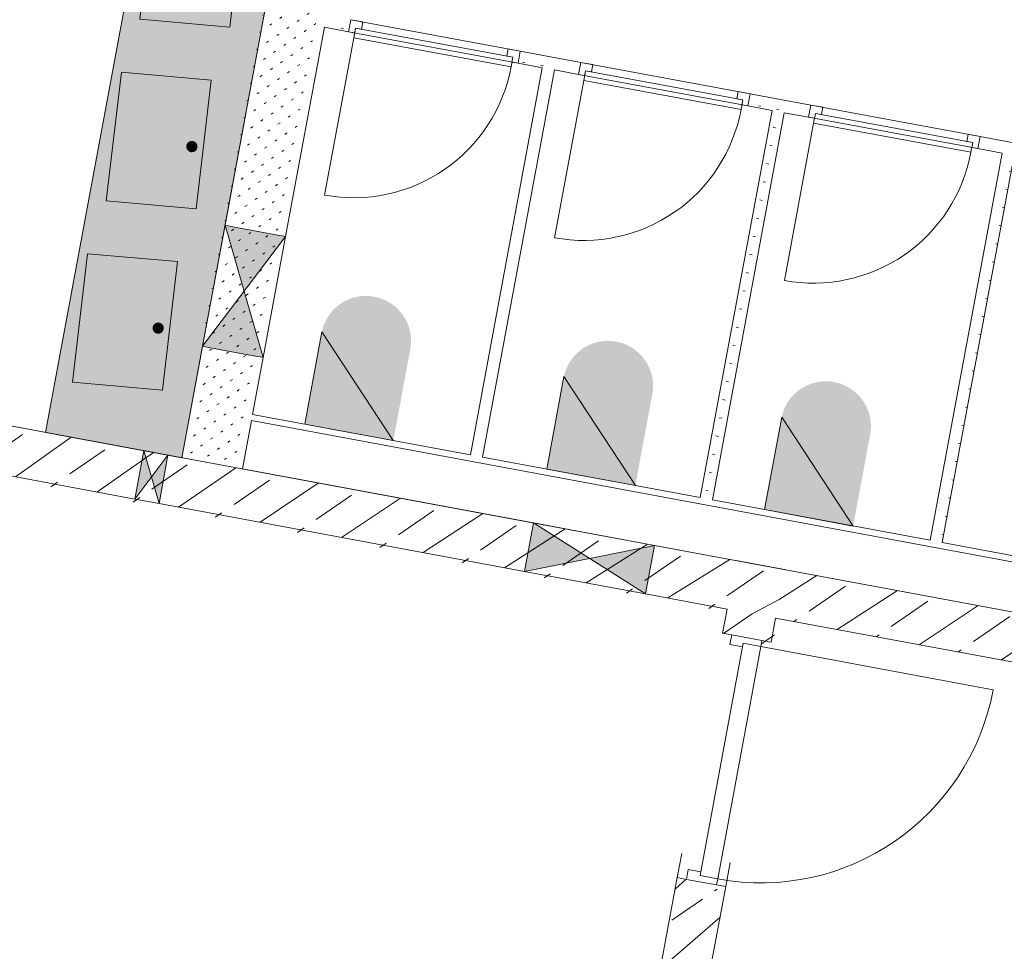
# Model space of a CAD drawing. Header units: metres. Extents: x 32353251 to 32353583, y 5707748 to 5708004.
# Tile 91 of 164: x 32353369 to 32353373, y 5707919 to 5707923. Entities that reach past the tile are written whole.
import ezdxf

# ---------------------------------------------------------------- set-up
doc = ezdxf.new("R2010")
doc.units = ezdxf.units.M
doc.header["$LTSCALE"] = 0.75
doc.linetypes.add('10417023$0$#9_Achse', pattern=[1.6, 0.00254, -1.59746])
doc.layers.get('0').update_dxf_attribs({"linetype": 'CONTINUOUS'})
for name, color, linetype, lineweight in [('10417023$0$#9_002_GES I Übersicht Erdgeschoss_1_303_Sanitäre.A', 7, 'CONTINUOUS', 25), ('10417023$0$#9_002_GES I Übersicht Erdgeschoss_1_Neubau_102_Wand Innen.A', 7, 'CONTINUOUS', 25), ('10417023$0$#9_002_GES I Übersicht Erdgeschoss_1_Neubau_104_Decken.A', 7, 'CONTINUOUS', 25), ('10417023$0$#9_002_GES I Übersicht Erdgeschoss_1_Neubau_202_Innenwandbekleidun', 7, 'CONTINUOUS', 25), ('10417023$0$#9_002_GES I Übersicht Erdgeschoss_1_Neubau_303_Sanitäre.A', 7, 'CONTINUOUS', 25), ('10417023$0$Keine', 7, 'CONTINUOUS', 13)]:
    doc.layers.add(name, color=color, linetype=linetype, lineweight=lineweight)
pattern_1 = [(45, (0, 0), (-0.03535533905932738, 0.03535533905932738), [0.01, -0.03999999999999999])]
pattern_2 = [(0, (0, 0), (0, 0.075), [0.009999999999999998, -0.06500000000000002])]
pattern_3 = [(44.99999999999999, (0, 0), (-0.1697056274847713, 0.1697056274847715), []), (44.99999999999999, (-0.08485281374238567, 0.08485281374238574), (-0.1697056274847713, 0.1697056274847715), [0.18, -0.05999999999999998])]

# ---------------------------------------------------------------- blocks, each defined once
blk = doc.blocks.new('10417023$0$#9_MKO_LP5_ARC_GES_UP_00_002_P_G_modell (3D)')
at = {"layer": '10417023$0$#9_002_GES I Übersicht Erdgeschoss_1_303_Sanitäre.A', "linetype": 'Continuous', "lineweight": 0, "true_color": 0xff0000}
h = blk.add_hatch(color=1, dxfattribs=at)
edge = h.paths.add_edge_path()
edge.add_line((-32353475.60706255, -5707793.559472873), (-32353475.27739345, -5707793.559472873))
edge.add_arc((-32353475.27739345, -5707793.524472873), 0.035, 270, 360)
edge.add_line((-32353475.24239345, -5707793.524472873), (-32353475.24239345, -5707793.034472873))
edge.add_arc((-32353475.27739345, -5707793.034472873), 0.035, 0, 90)
edge.add_line((-32353475.27739345, -5707792.999472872), (-32353475.60706255, -5707792.999472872))
edge.add_arc((-32353475.60706255, -5707793.034472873), 0.035, 90, 180)
edge.add_line((-32353475.64206255, -5707793.034472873), (-32353475.64206255, -5707793.524472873))
edge.add_arc((-32353475.60706255, -5707793.524472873), 0.035, 180, 270)
h = blk.add_hatch(color=1, dxfattribs=at)
edge = h.paths.add_edge_path()
edge.add_line((-32353475.60706255, -5707794.309532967), (-32353475.27739345, -5707794.309532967))
edge.add_arc((-32353475.27739345, -5707794.274532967), 0.035, 270, 360)
edge.add_line((-32353475.24239345, -5707794.274532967), (-32353475.24239345, -5707793.784532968))
edge.add_arc((-32353475.27739345, -5707793.784532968), 0.035, 0, 90)
edge.add_line((-32353475.27739345, -5707793.749532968), (-32353475.60706255, -5707793.749532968))
edge.add_arc((-32353475.60706255, -5707793.784532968), 0.035, 90, 180)
edge.add_line((-32353475.64206255, -5707793.784532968), (-32353475.64206255, -5707794.274532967))
edge.add_arc((-32353475.60706255, -5707794.274532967), 0.035, 180, 270)
h = blk.add_hatch(color=1, dxfattribs=at)
edge = h.paths.add_edge_path()
edge.add_arc((-32353475.30521518, -5707794.029532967), 0.0229871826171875, 180, 270)
edge.add_arc((-32353475.30521518, -5707794.029532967), 0.0229871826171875, 270, 360)
edge.add_arc((-32353475.30521518, -5707794.029532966), 0.02298718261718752, 359.9999976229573, 450)
edge.add_arc((-32353475.30521518, -5707794.029532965), 0.02298718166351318, 90, 180.0000047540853)
h = blk.add_hatch(color=1, dxfattribs=at)
edge = h.paths.add_edge_path()
edge.add_line((-32353475.60706255, -5707795.059532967), (-32353475.27739345, -5707795.059532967))
edge.add_arc((-32353475.27739345, -5707795.024532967), 0.035, 270, 360)
edge.add_line((-32353475.24239345, -5707795.024532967), (-32353475.24239345, -5707794.534532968))
edge.add_arc((-32353475.27739345, -5707794.534532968), 0.035, 0, 90)
edge.add_line((-32353475.27739345, -5707794.499532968), (-32353475.60706255, -5707794.499532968))
edge.add_arc((-32353475.60706255, -5707794.534532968), 0.035, 90, 180)
edge.add_line((-32353475.64206255, -5707794.534532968), (-32353475.64206255, -5707795.024532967))
edge.add_arc((-32353475.60706255, -5707795.024532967), 0.035, 180, 270)
h = blk.add_hatch(color=1, dxfattribs=at)
edge = h.paths.add_edge_path()
edge.add_arc((-32353475.30521518, -5707794.779532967), 0.0229871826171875, 180, 270)
edge.add_arc((-32353475.30521518, -5707794.779532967), 0.0229871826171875, 270, 360)
edge.add_arc((-32353475.30521518, -5707794.779532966), 0.02298718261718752, 359.9999976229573, 450)
edge.add_arc((-32353475.30521518, -5707794.779532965), 0.02298718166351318, 90, 180.0000047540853)
at = {"layer": '10417023$0$#9_002_GES I Übersicht Erdgeschoss_1_Neubau_102_Wand Innen.A', "linetype": 'Continuous', "lineweight": 13, "true_color": 0xff0000}
h = blk.add_hatch(dxfattribs=at)
h.set_pattern_fill('#9_GIPS_0001', color=1, style=0, pattern_type=2)
h.set_pattern_definition(pattern_1)
h.paths.add_polyline_path([(-32353475.114228, -5707795.27957689), (-32353475.10172802, -5707795.27957689), (-32353475.10172802, -5707792.54957689), (-32353475.114228, -5707792.54957689)])
at = {"layer": '10417023$0$#9_002_GES I Übersicht Erdgeschoss_1_Neubau_102_Wand Innen.A', "linetype": 'Continuous', "lineweight": 13, "true_color": 0x1f1f1f}
h = blk.add_hatch(dxfattribs=at)
h.set_pattern_fill('#9_GIPS_0001', color=250, style=0, pattern_type=2)
h.set_pattern_definition(pattern_1)
h.paths.add_polyline_path([(-32353475.10172802, -5707795.27957689), (-32353475.08922797, -5707795.27957689), (-32353475.08922797, -5707792.54957689), (-32353475.10172802, -5707792.54957689)])
at = {"layer": '10417023$0$#9_002_GES I Übersicht Erdgeschoss_1_Neubau_102_Wand Innen.A', "linetype": 'Continuous', "lineweight": 13, "true_color": 0xff0000}
h = blk.add_hatch(dxfattribs=at)
h.set_pattern_fill('#9_GIPS_0001', color=1, style=0, pattern_type=2)
h.set_pattern_definition(pattern_1)
h.paths.add_polyline_path([(-32353475.08922797, -5707795.27957689), (-32353474.889228, -5707795.27957689), (-32353474.889228, -5707792.54957689), (-32353475.08922797, -5707792.54957689)])
at = {"layer": '10417023$0$#9_002_GES I Übersicht Erdgeschoss_1_Neubau_102_Wand Innen.A', "linetype": 'Continuous', "lineweight": 13, "true_color": 0x1f1f1f}
h = blk.add_hatch(dxfattribs=at)
h.set_pattern_fill('#9_GIPS_0001', color=250, style=0, pattern_type=2)
h.set_pattern_definition(pattern_1)
h.paths.add_polyline_path([(-32353474.889228, -5707795.27957689), (-32353474.87672802, -5707795.27957689), (-32353474.87672802, -5707792.54957689), (-32353474.889228, -5707792.54957689)])
at = {"layer": '10417023$0$#9_002_GES I Übersicht Erdgeschoss_1_Neubau_102_Wand Innen.A', "linetype": 'Continuous', "lineweight": 13, "true_color": 0xff0000}
h = blk.add_hatch(dxfattribs=at)
h.set_pattern_fill('#9_GIPS_0001', color=1, style=0, pattern_type=2)
h.set_pattern_definition(pattern_1)
h.paths.add_polyline_path([(-32353474.87672802, -5707795.27957689), (-32353474.86422797, -5707795.27957689), (-32353474.86422797, -5707792.54957689), (-32353474.87672802, -5707792.54957689)])
at = {"layer": '10417023$0$#9_002_GES I Übersicht Erdgeschoss_1_Neubau_102_Wand Innen.A', "linetype": 'Continuous', "lineweight": 5, "true_color": 0xff0000}
h = blk.add_hatch(dxfattribs=at)
h.set_pattern_fill('#9_BETON__STAHLBETON_0001', color=1, style=0, pattern_type=2)
h.set_pattern_definition(pattern_3)
h.paths.add_polyline_path([(-32353477.47422799, -5707795.47957689), (-32353472.824228, -5707795.47957689), (-32353472.824228, -5707795.279576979), (-32353477.47422799, -5707795.279576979)])
h = blk.add_hatch(dxfattribs=at)
h.set_pattern_fill('#9_BETON__STAHLBETON_0001', color=1, style=0, pattern_type=2)
h.set_pattern_definition(pattern_3)
h.paths.add_polyline_path([(-32353472.624228, -5707795.27957689), (-32353472.824228, -5707795.27957689), (-32353472.824228, -5707795.47957689), (-32353472.624228, -5707795.47957689)])
h = blk.add_hatch(dxfattribs=at)
h.set_pattern_fill('#9_BETON__STAHLBETON_0001', color=1, style=0, pattern_type=2)
h.set_pattern_definition(pattern_3)
h.paths.add_polyline_path([(-32353472.624228, -5707795.47957689), (-32353470.149228, -5707795.47957689), (-32353470.149228, -5707795.27957689), (-32353472.624228, -5707795.27957689)])
h = blk.add_hatch(dxfattribs=at)
h.set_pattern_fill('#9_BETON__STAHLBETON_0001', color=1, style=0, pattern_type=2)
h.set_pattern_definition(pattern_3)
h.paths.add_polyline_path([(-32353472.824228, -5707795.579576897), (-32353472.62422799, -5707795.579576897), (-32353472.62422799, -5707795.47957689), (-32353472.824228, -5707795.47957689)])
h = blk.add_hatch(dxfattribs=at)
h.set_pattern_fill('#9_BETON__STAHLBETON_0001', color=1, style=0, pattern_type=2)
h.set_pattern_definition(pattern_3)
h.paths.add_polyline_path([(-32353472.824228, -5707797.579576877), (-32353472.62422797, -5707797.579576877), (-32353472.62422797, -5707796.589576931), (-32353472.824228, -5707796.589576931)])
at = {"layer": '10417023$0$#9_002_GES I Übersicht Erdgeschoss_1_Neubau_202_Innenwandbekleidun', "linetype": 'Continuous', "lineweight": 5}
h = blk.add_hatch(dxfattribs=at)
h.set_pattern_fill('#9_GIPSKARTON_0001_1', color=255, style=0, pattern_type=2)
h.set_pattern_definition(pattern_2)
h.paths.add_polyline_path([(-32353474.864228, -5707793.45457689), (-32353474.764228, -5707793.45457689), (-32353474.764228, -5707793.404576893), (-32353474.864228, -5707793.404576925)])
h = blk.add_hatch(dxfattribs=at)
h.set_pattern_fill('#9_GIPSKARTON_0001_1', color=255, style=0, pattern_type=2)
h.set_pattern_definition(pattern_2)
h.paths.add_polyline_path([(-32353473.81422801, -5707793.404576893), (-32353474.06422799, -5707793.404576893), (-32353474.06422799, -5707793.45457689), (-32353473.81422801, -5707793.45457689)])
h = blk.add_hatch(dxfattribs=at)
h.set_pattern_fill('#9_GIPSKARTON_0001_1', color=255, style=0, pattern_type=2)
h.set_pattern_definition(pattern_2)
h.paths.add_polyline_path([(-32353472.86422801, -5707793.404576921), (-32353473.11422801, -5707793.40457689), (-32353473.11422801, -5707793.45457689), (-32353472.86422801, -5707793.45457689)])
h = blk.add_hatch(dxfattribs=at)
h.set_pattern_fill('#9_GIPSKARTON_0001_1', color=255, style=0, pattern_type=2)
h.set_pattern_definition(pattern_2)
h.paths.add_polyline_path([(-32353472.16422798, -5707793.404576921), (-32353472.16422798, -5707793.45457689), (-32353471.91422799, -5707793.45457689), (-32353471.91422799, -5707793.40457689)])
h = blk.add_hatch(dxfattribs=at)
h.set_pattern_fill('#9_GIPSKARTON_0001_1', color=255, style=0, pattern_type=2)
h.set_pattern_definition(pattern_2)
h.paths.add_polyline_path([(-32353473.964228, -5707793.45457689), (-32353473.964228, -5707795.05457689), (-32353473.914228, -5707795.05457689), (-32353473.914228, -5707793.45457689)])
at = {"layer": '10417023$0$#9_002_GES I Übersicht Erdgeschoss_1_Neubau_202_Innenwandbekleidun', "linetype": 'Continuous', "lineweight": 5, "true_color": 0xff0000}
h = blk.add_hatch(dxfattribs=at)
h.set_pattern_fill('#9_GIPSKARTON_0001_1', color=1, style=0, pattern_type=2)
h.set_pattern_definition(pattern_2)
h.paths.add_polyline_path([(-32353473.014228, -5707793.45457689), (-32353473.014228, -5707795.05457689), (-32353472.964228, -5707795.05457689), (-32353472.964228, -5707793.45457689)])
h = blk.add_hatch(dxfattribs=at)
h.set_pattern_fill('#9_GIPSKARTON_0001_1', color=1, style=0, pattern_type=2)
h.set_pattern_definition(pattern_2)
h.paths.add_polyline_path([(-32353472.064228, -5707793.45457689), (-32353472.064228, -5707795.05457689), (-32353472.014228, -5707795.05457689), (-32353472.014228, -5707793.45457689)])
at = {"layer": '10417023$0$#9_002_GES I Übersicht Erdgeschoss_1_Neubau_202_Innenwandbekleidun', "linetype": 'Continuous', "lineweight": 5}
h = blk.add_hatch(dxfattribs=at)
h.set_pattern_fill('#9_GIPSKARTON_0001', style=0, pattern_type=2)
h.set_pattern_definition(pattern_2)
h.paths.add_polyline_path([(-32353470.164228, -5707795.05457689), (-32353474.864228, -5707795.05457689), (-32353474.864228, -5707795.07957689), (-32353470.164228, -5707795.07957689)])
at = {"layer": '10417023$0$#9_002_GES I Übersicht Erdgeschoss_1_Neubau_303_Sanitäre.A', "linetype": 'Continuous', "lineweight": 0, "true_color": 0xff0000}
h = blk.add_hatch(color=1, dxfattribs=at)
edge = h.paths.add_edge_path()
edge.add_line((-32353474.64877177, -5707794.672270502), (-32353474.64877177, -5707795.05457689))
edge.add_line((-32353474.64877177, -5707795.05457689), (-32353474.28251245, -5707795.05457689))
edge.add_line((-32353474.28251245, -5707795.05457689), (-32353474.28251245, -5707794.672270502))
edge.add_arc((-32353474.46564209, -5707794.67671655), 0.1831836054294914, 1.390761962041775, 90.00000596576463)
edge.add_arc((-32353474.46564213, -5707794.67671655), 0.1831836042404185, 89.99999403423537, 178.6092380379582)
h = blk.add_hatch(color=1, dxfattribs=at)
edge = h.paths.add_edge_path()
edge.add_line((-32353473.64877177, -5707794.672270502), (-32353473.64877177, -5707795.05457689))
edge.add_line((-32353473.64877177, -5707795.05457689), (-32353473.28251245, -5707795.05457689))
edge.add_line((-32353473.28251245, -5707795.05457689), (-32353473.28251245, -5707794.672270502))
edge.add_arc((-32353473.46564209, -5707794.67671655), 0.1831836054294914, 1.390761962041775, 90.00000596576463)
edge.add_arc((-32353473.46564213, -5707794.67671655), 0.1831836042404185, 89.99999403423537, 178.6092380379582)
h = blk.add_hatch(color=1, dxfattribs=at)
edge = h.paths.add_edge_path()
edge.add_line((-32353472.74877177, -5707794.672270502), (-32353472.74877177, -5707795.05457689))
edge.add_line((-32353472.74877177, -5707795.05457689), (-32353472.38251245, -5707795.05457689))
edge.add_line((-32353472.38251245, -5707795.05457689), (-32353472.38251245, -5707794.672270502))
edge.add_arc((-32353472.56564209, -5707794.67671655), 0.1831836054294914, 1.390761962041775, 90.00000596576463)
edge.add_arc((-32353472.56564213, -5707794.67671655), 0.1831836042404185, 89.99999403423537, 178.6092380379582)
at = {"layer": '10417023$0$#9_002_GES I Übersicht Erdgeschoss_1_303_Sanitäre.A', "color": 1, "linetype": 'Continuous', "lineweight": 13, "true_color": 0xff0000, "flags": 128}
for points in [[(-32353475.60706255, -5707793.559472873), (-32353475.24239345, -5707793.524472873), (-32353475.27739345, -5707792.999472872), (-32353475.64206255, -5707793.034472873)], [(-32353475.60706255, -5707794.309532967), (-32353475.24239345, -5707794.274532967), (-32353475.27739345, -5707793.749532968), (-32353475.64206255, -5707793.784532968)], [(-32353475.60706255, -5707795.059532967), (-32353475.24239345, -5707795.024532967), (-32353475.27739345, -5707794.499532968), (-32353475.64206255, -5707794.534532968)]]:
    blk.add_lwpolyline(points, close=True, dxfattribs=at)
at = {"layer": '10417023$0$#9_002_GES I Übersicht Erdgeschoss_1_Neubau_102_Wand Innen.A', "color": 1, "linetype": 'Continuous', "lineweight": 13, "true_color": 0xff0000}
for p, q in [((-32353475.114228, -5707792.54957689), (-32353475.114228, -5707794.319133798)), ((-32353474.864228, -5707794.319133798), (-32353474.864228, -5707793.45457689)), ((-32353475.10172801, -5707794.319133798), (-32353475.11422798, -5707794.319133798)), ((-32353475.11422798, -5707794.319133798), (-32353475.11422798, -5707794.819133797)), ((-32353475.11422761, -5707794.31913311), (-32353474.86422732, -5707794.819133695)), ((-32353474.86422732, -5707794.31913311), (-32353475.11422761, -5707794.819133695)), ((-32353475.08922796, -5707794.319133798), (-32353475.10172801, -5707794.319133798)), ((-32353474.88922798, -5707794.319133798), (-32353475.08922796, -5707794.319133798)), ((-32353474.87672801, -5707794.319133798), (-32353474.88922798, -5707794.319133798)), ((-32353474.86422795, -5707794.319133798), (-32353474.87672801, -5707794.319133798)), ((-32353474.86422795, -5707794.819133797), (-32353474.86422795, -5707794.319133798)), ((-32353475.114228, -5707794.819133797), (-32353475.114228, -5707795.27957689)), ((-32353475.11422798, -5707794.819133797), (-32353475.10172801, -5707794.819133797)), ((-32353475.10172801, -5707794.819133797), (-32353475.08922796, -5707794.819133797)), ((-32353475.08922796, -5707794.819133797), (-32353474.88922798, -5707794.819133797)), ((-32353474.88922798, -5707794.819133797), (-32353474.87672801, -5707794.819133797)), ((-32353474.87672801, -5707794.819133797), (-32353474.86422795, -5707794.819133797)), ((-32353474.864228, -5707795.05457689), (-32353474.864228, -5707794.819133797)), ((-32353474.864228, -5707795.27957689), (-32353474.864228, -5707795.07957689)), ((-32353475.27175086, -5707795.279576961), (-32353475.27175086, -5707795.479576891)), ((-32353475.17175042, -5707795.279577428), (-32353475.27175053, -5707795.479576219)), ((-32353475.17175042, -5707795.479576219), (-32353475.27175053, -5707795.279577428)), ((-32353475.17175086, -5707795.479576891), (-32353475.17175086, -5707795.279576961)), ((-32353473.16172785, -5707795.279577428), (-32353473.66172843, -5707795.479576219)), ((-32353473.16172785, -5707795.479576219), (-32353473.66172843, -5707795.279577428)), ((-32353473.661728, -5707795.279576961), (-32353473.661728, -5707795.479576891)), ((-32353473.161728, -5707795.479576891), (-32353473.161728, -5707795.279576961)), ((-32353472.82422781, -5707795.579576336), (-32353472.78672813, -5707795.579576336)), ((-32353472.78672813, -5707795.579576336), (-32353472.78672813, -5707795.619576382)), ((-32353472.66172871, -5707795.579576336), (-32353472.78672813, -5707795.579576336)), ((-32353472.78672813, -5707795.579576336), (-32353472.66172871, -5707795.579576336)), ((-32353472.78672813, -5707795.579576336), (-32353472.66172871, -5707795.579576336)), ((-32353472.66172871, -5707795.604577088), (-32353472.66172871, -5707795.579576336)), ((-32353472.66172871, -5707795.579576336), (-32353472.62422758, -5707795.579576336)), ((-32353472.78672813, -5707795.619576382), (-32353472.73472865, -5707795.619576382)), ((-32353472.73472865, -5707795.619576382), (-32353472.73472865, -5707795.604577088)), ((-32353472.73472865, -5707795.604577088), (-32353472.66172871, -5707795.604577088)), ((-32353472.73472865, -5707796.564576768), (-32353472.73472865, -5707795.604577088)), ((-32353472.73472865, -5707795.604577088), (-32353472.66172871, -5707795.604577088)), ((-32353472.66172871, -5707795.604577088), (-32353472.66172871, -5707796.564576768)), ((-32353472.66172871, -5707795.604577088), (-32353471.70172758, -5707795.604577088)), ((-32353472.78672813, -5707796.589577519), (-32353472.78672813, -5707796.549577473)), ((-32353472.78672813, -5707796.549577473), (-32353472.73472865, -5707796.549577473)), ((-32353472.73472865, -5707796.549577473), (-32353472.73472865, -5707796.564576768)), ((-32353472.82422781, -5707796.589577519), (-32353472.78672813, -5707796.589577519)), ((-32353472.66172871, -5707796.589577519), (-32353472.78672813, -5707796.589577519)), ((-32353472.78672813, -5707796.589577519), (-32353472.66172871, -5707796.589577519)), ((-32353472.78672813, -5707796.589577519), (-32353472.66172871, -5707796.589577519)), ((-32353472.73472865, -5707796.564576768), (-32353472.66172871, -5707796.564576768)), ((-32353472.66172871, -5707796.564576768), (-32353472.73472865, -5707796.564576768)), ((-32353472.66172871, -5707796.564576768), (-32353472.66172871, -5707796.589577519)), ((-32353472.66172871, -5707796.589577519), (-32353472.62422758, -5707796.589577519))]:
    blk.add_line(p, q, dxfattribs=at)
at = {"layer": '10417023$0$#9_002_GES I Übersicht Erdgeschoss_1_Neubau_102_Wand Innen.A', "color": 1, "linetype": 'Continuous', "lineweight": 18, "true_color": 0xff0000}
for p, q in [((-32353475.114228, -5707795.27957689), (-32353477.274228, -5707795.27957689)), ((-32353475.17175086, -5707795.279576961), (-32353475.27175086, -5707795.279576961)), ((-32353473.661728, -5707795.27957689), (-32353474.864228, -5707795.27957689)), ((-32353473.161728, -5707795.279576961), (-32353473.661728, -5707795.279576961)), ((-32353470.149228, -5707795.27957689), (-32353473.161728, -5707795.27957689)), ((-32353472.62422758, -5707795.279577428), (-32353472.82422781, -5707795.279577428)), ((-32353477.47422802, -5707795.47957689), (-32353475.27175086, -5707795.47957689)), ((-32353475.27175086, -5707795.479576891), (-32353475.17175086, -5707795.479576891)), ((-32353475.17175086, -5707795.47957689), (-32353473.661728, -5707795.47957689)), ((-32353473.661728, -5707795.479576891), (-32353473.161728, -5707795.479576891)), ((-32353473.161728, -5707795.47957689), (-32353472.824228, -5707795.47957689)), ((-32353472.824228, -5707795.47957689), (-32353472.824228, -5707795.579576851)), ((-32353472.624228, -5707795.47957689), (-32353470.149228, -5707795.47957689)), ((-32353472.624228, -5707795.579576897), (-32353472.624228, -5707795.47957689)), ((-32353472.82422781, -5707795.579576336), (-32353472.78672813, -5707795.579576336)), ((-32353472.78672813, -5707795.579576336), (-32353472.66172871, -5707795.579576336)), ((-32353472.66172871, -5707795.579576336), (-32353472.62422758, -5707795.579576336)), ((-32353472.824228, -5707796.58957692), (-32353472.824228, -5707797.579576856)), ((-32353472.82422781, -5707796.589577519), (-32353472.78672813, -5707796.589577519)), ((-32353472.78672813, -5707796.589577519), (-32353472.66172871, -5707796.589577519)), ((-32353472.66172871, -5707796.589577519), (-32353472.62422758, -5707796.589577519)), ((-32353472.624228, -5707797.35457689), (-32353472.624228, -5707796.589576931))]:
    blk.add_line(p, q, dxfattribs=at)
at = {"layer": '10417023$0$#9_002_GES I Übersicht Erdgeschoss_1_Neubau_102_Wand Innen.A', "color": 1, "linetype": '10417023$0$#9_Achse', "lineweight": 13, "true_color": 0xff0000}
for p, q in [((-32353472.82422781, -5707796.589577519), (-32353472.82422781, -5707795.579576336)), ((-32353472.62422758, -5707796.589577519), (-32353472.62422758, -5707795.579576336))]:
    blk.add_line(p, q, dxfattribs=at)
at = {"layer": '10417023$0$#9_002_GES I Übersicht Erdgeschoss_1_Neubau_102_Wand Innen.A', "color": 1, "linetype": 'Continuous', "lineweight": 13, "true_color": 0xff0000}
blk.add_arc((-32353472.661728, -5707795.604576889), 0.9600000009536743, 270, 359.9999999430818, dxfattribs=at)
at = {"layer": '10417023$0$#9_002_GES I Übersicht Erdgeschoss_1_Neubau_102_Wand Innen.A', "color": 1, "linetype": 'Continuous', "true_color": 0xff0000}
for points in [[(-32353474.86422795, -5707794.319133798), (-32353475.11422798, -5707794.319133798), (-32353474.98922796, -5707794.569133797)], [(-32353474.86422795, -5707794.819133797), (-32353474.98922796, -5707794.569133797), (-32353475.11422798, -5707794.819133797)], [(-32353475.27175086, -5707795.479576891), (-32353475.22175086, -5707795.379576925), (-32353475.27175086, -5707795.279576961)], [(-32353475.17175086, -5707795.479576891), (-32353475.17175086, -5707795.279576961), (-32353475.22175086, -5707795.379576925)], [(-32353473.661728, -5707795.479576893), (-32353473.411728, -5707795.379576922), (-32353473.661728, -5707795.279576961)], [(-32353473.161728, -5707795.479576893), (-32353473.161728, -5707795.279576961), (-32353473.411728, -5707795.37957693)]]:
    blk.add_solid(points, dxfattribs=at)
at = {"layer": '10417023$0$#9_002_GES I Übersicht Erdgeschoss_1_Neubau_104_Decken.A', "color": 1, "linetype": 'Continuous', "lineweight": 13, "true_color": 0xff0000, "flags": 128}
blk.add_lwpolyline([(-32353470.02422794, -5707790.779532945), (-32353480.474228, -5707790.779532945), (-32353480.474228, -5707795.279576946), (-32353470.02422794, -5707795.279576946)], dxfattribs=at)
blk.add_lwpolyline([(-32353469.22421727, -5707795.27957689), (-32353480.47421727, -5707795.27957689), (-32353480.47421727, -5707790.779532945), (-32353469.22421727, -5707790.779532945)], close=True, dxfattribs=at)
at = {"layer": '10417023$0$#9_002_GES I Übersicht Erdgeschoss_1_Neubau_202_Innenwandbekleidun', "color": 1, "linetype": 'Continuous', "lineweight": 13, "true_color": 0xff0000}
for p, q in [((-32353474.76422865, -5707793.454577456), (-32353474.76422865, -5707793.404577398)), ((-32353474.06422783, -5707793.404577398), (-32353474.76422865, -5707793.404577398)), ((-32353474.76422865, -5707793.404577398), (-32353474.71422859, -5707793.404577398)), ((-32353474.76422865, -5707793.454577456), (-32353474.76422865, -5707793.404577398)), ((-32353474.76422865, -5707793.454577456), (-32353474.76422865, -5707793.404577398)), ((-32353474.76422865, -5707793.454577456), (-32353474.76422865, -5707793.404577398)), ((-32353474.71422859, -5707793.434577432), (-32353474.73922789, -5707793.434577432)), ((-32353474.73922789, -5707793.434577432), (-32353474.73922789, -5707793.454577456)), ((-32353474.08922857, -5707793.434577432), (-32353474.73922789, -5707793.434577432)), ((-32353474.73922789, -5707793.434577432), (-32353474.73922789, -5707793.474577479)), ((-32353474.71422859, -5707793.404577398), (-32353474.71422859, -5707793.434577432)), ((-32353474.06422783, -5707793.404577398), (-32353474.11422788, -5707793.404577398)), ((-32353474.11422788, -5707793.404577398), (-32353474.11422788, -5707793.434577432)), ((-32353474.11422788, -5707793.434577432), (-32353474.08922857, -5707793.434577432)), ((-32353474.08922857, -5707793.434577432), (-32353474.08922857, -5707793.454577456)), ((-32353474.08922857, -5707793.474577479), (-32353474.08922857, -5707793.434577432)), ((-32353473.81422803, -5707793.40457689), (-32353474.06422803, -5707793.40457689)), ((-32353474.06422783, -5707793.454577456), (-32353474.06422783, -5707793.404577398)), ((-32353474.06422783, -5707793.454577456), (-32353474.06422783, -5707793.404577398)), ((-32353474.06422783, -5707793.454577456), (-32353474.06422783, -5707793.404577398)), ((-32353474.06422783, -5707793.454577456), (-32353474.06422783, -5707793.404577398)), ((-32353473.81422753, -5707793.454577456), (-32353473.81422753, -5707793.404577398)), ((-32353473.11422815, -5707793.404577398), (-32353473.81422753, -5707793.404577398)), ((-32353473.81422753, -5707793.404577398), (-32353473.76422747, -5707793.404577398)), ((-32353473.81422753, -5707793.454577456), (-32353473.81422753, -5707793.404577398)), ((-32353473.81422753, -5707793.454577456), (-32353473.81422753, -5707793.404577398)), ((-32353473.81422753, -5707793.454577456), (-32353473.81422753, -5707793.404577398)), ((-32353473.76422747, -5707793.434577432), (-32353473.78922822, -5707793.434577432)), ((-32353473.78922822, -5707793.434577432), (-32353473.78922822, -5707793.454577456)), ((-32353473.13922746, -5707793.434577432), (-32353473.78922822, -5707793.434577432)), ((-32353473.78922822, -5707793.434577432), (-32353473.78922822, -5707793.474577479)), ((-32353473.76422747, -5707793.404577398), (-32353473.76422747, -5707793.434577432)), ((-32353473.11422815, -5707793.404577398), (-32353473.16422822, -5707793.404577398)), ((-32353473.16422822, -5707793.404577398), (-32353473.16422822, -5707793.434577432)), ((-32353473.16422822, -5707793.434577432), (-32353473.13922746, -5707793.434577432)), ((-32353473.13922746, -5707793.434577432), (-32353473.13922746, -5707793.454577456)), ((-32353473.13922746, -5707793.474577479), (-32353473.13922746, -5707793.434577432)), ((-32353473.11422815, -5707793.454577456), (-32353473.11422815, -5707793.404577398)), ((-32353473.11422815, -5707793.454577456), (-32353473.11422815, -5707793.404577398)), ((-32353473.11422815, -5707793.454577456), (-32353473.11422815, -5707793.404577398)), ((-32353473.11422815, -5707793.454577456), (-32353473.11422815, -5707793.404577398)), ((-32353472.86422801, -5707793.40457689), (-32353473.11422801, -5707793.40457689)), ((-32353472.86422786, -5707793.454577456), (-32353472.86422786, -5707793.404577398)), ((-32353472.16422848, -5707793.404577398), (-32353472.86422786, -5707793.404577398)), ((-32353472.86422786, -5707793.404577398), (-32353472.8142278, -5707793.404577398)), ((-32353472.86422786, -5707793.454577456), (-32353472.86422786, -5707793.404577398)), ((-32353472.86422786, -5707793.454577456), (-32353472.86422786, -5707793.404577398)), ((-32353472.86422786, -5707793.454577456), (-32353472.86422786, -5707793.404577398)), ((-32353472.8142278, -5707793.434577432), (-32353472.83922856, -5707793.434577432)), ((-32353472.83922856, -5707793.434577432), (-32353472.83922856, -5707793.454577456)), ((-32353472.18922779, -5707793.434577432), (-32353472.83922856, -5707793.434577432)), ((-32353472.83922856, -5707793.434577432), (-32353472.83922856, -5707793.474577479)), ((-32353472.8142278, -5707793.404577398), (-32353472.8142278, -5707793.434577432)), ((-32353472.16422848, -5707793.404577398), (-32353472.21422854, -5707793.404577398)), ((-32353472.21422854, -5707793.404577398), (-32353472.21422854, -5707793.434577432)), ((-32353472.21422854, -5707793.434577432), (-32353472.18922779, -5707793.434577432)), ((-32353472.18922779, -5707793.434577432), (-32353472.18922779, -5707793.454577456)), ((-32353472.18922779, -5707793.474577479), (-32353472.18922779, -5707793.434577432)), ((-32353472.16422848, -5707793.454577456), (-32353472.16422848, -5707793.404577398)), ((-32353472.16422848, -5707793.454577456), (-32353472.16422848, -5707793.404577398)), ((-32353472.16422848, -5707793.454577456), (-32353472.16422848, -5707793.404577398)), ((-32353472.16422848, -5707793.454577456), (-32353472.16422848, -5707793.404577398)), ((-32353471.91422799, -5707793.40457689), (-32353472.16422798, -5707793.40457689)), ((-32353474.864228, -5707793.45457689), (-32353474.76422799, -5707793.45457689)), ((-32353474.06422783, -5707793.454577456), (-32353474.76422865, -5707793.454577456)), ((-32353474.73922789, -5707793.454577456), (-32353474.76422865, -5707793.454577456)), ((-32353474.73922789, -5707793.474577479), (-32353474.08922857, -5707793.474577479)), ((-32353474.73922789, -5707793.474577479), (-32353474.73922789, -5707794.124576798)), ((-32353474.08922857, -5707793.454577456), (-32353474.06422783, -5707793.454577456)), ((-32353474.06422803, -5707793.45457689), (-32353473.964228, -5707793.45457689)), ((-32353473.964228, -5707793.45457689), (-32353473.964228, -5707795.05457689)), ((-32353473.914228, -5707793.45457689), (-32353473.81422803, -5707793.45457689)), ((-32353473.914228, -5707795.05457689), (-32353473.914228, -5707793.45457689)), ((-32353473.11422815, -5707793.454577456), (-32353473.81422753, -5707793.454577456)), ((-32353473.78922822, -5707793.454577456), (-32353473.81422753, -5707793.454577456)), ((-32353473.78922822, -5707793.474577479), (-32353473.13922746, -5707793.474577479)), ((-32353473.78922822, -5707793.474577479), (-32353473.78922822, -5707794.124576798)), ((-32353473.13922746, -5707793.454577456), (-32353473.11422815, -5707793.454577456)), ((-32353473.11422801, -5707793.45457689), (-32353473.014228, -5707793.45457689)), ((-32353473.014228, -5707793.45457689), (-32353473.014228, -5707795.05457689)), ((-32353472.964228, -5707793.45457689), (-32353472.86422801, -5707793.45457689)), ((-32353472.964228, -5707795.05457689), (-32353472.964228, -5707793.45457689)), ((-32353472.16422848, -5707793.454577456), (-32353472.86422786, -5707793.454577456)), ((-32353472.83922856, -5707793.454577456), (-32353472.86422786, -5707793.454577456)), ((-32353472.83922856, -5707793.474577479), (-32353472.18922779, -5707793.474577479)), ((-32353472.83922856, -5707793.474577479), (-32353472.83922856, -5707794.124576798)), ((-32353472.18922779, -5707793.454577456), (-32353472.16422848, -5707793.454577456)), ((-32353472.16422798, -5707793.45457689), (-32353472.064228, -5707793.45457689)), ((-32353472.064228, -5707793.45457689), (-32353472.064228, -5707795.05457689)), ((-32353472.014228, -5707795.05457689), (-32353472.014228, -5707793.45457689)), ((-32353473.964228, -5707795.05457689), (-32353474.864228, -5707795.05457689)), ((-32353473.014228, -5707795.05457689), (-32353473.914228, -5707795.05457689)), ((-32353472.064228, -5707795.05457689), (-32353472.964228, -5707795.05457689)), ((-32353471.114228, -5707795.05457689), (-32353472.014228, -5707795.05457689)), ((-32353474.864228, -5707795.07957689), (-32353470.164228, -5707795.07957689))]:
    blk.add_line(p, q, dxfattribs=at)
for centre in [(-32353474.739228, -5707793.47457689), (-32353473.789228, -5707793.47457689), (-32353472.839228, -5707793.47457689)]:
    blk.add_arc(centre, 0.65, 270, 0, dxfattribs=at)
at = {"layer": '10417023$0$#9_002_GES I Übersicht Erdgeschoss_1_Neubau_303_Sanitäre.A', "color": 1, "linetype": 'Continuous', "lineweight": 13, "true_color": 0xff0000, "flags": 128}
for points in [[(-32353475.67722797, -5707792.579519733), (-32353475.114228, -5707792.579519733), (-32353475.114228, -5707795.279532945), (-32353475.67722797, -5707795.279532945)], [(-32353474.64877177, -5707794.672270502), (-32353474.64877177, -5707795.05457689), (-32353474.28251245, -5707795.05457689)], [(-32353473.64877177, -5707794.672270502), (-32353473.64877177, -5707795.05457689), (-32353473.28251245, -5707795.05457689)], [(-32353472.74877177, -5707794.672270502), (-32353472.74877177, -5707795.05457689), (-32353472.38251245, -5707795.05457689)]]:
    blk.add_lwpolyline(points, close=True, dxfattribs=at)
at = {"layer": '10417023$0$#9_002_GES I Übersicht Erdgeschoss_1_Neubau_303_Sanitäre.A', "color": 1, "linetype": 'Continuous', "true_color": 0xff0000}
blk.add_solid([(-32353475.67722797, -5707792.579519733), (-32353475.67722797, -5707795.279532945), (-32353475.114228, -5707792.579519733), (-32353475.114228, -5707795.279532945)], dxfattribs=at)
blk = doc.blocks.new('10417023$0$2_MKO_LP5_LAN_GES_UP_00_002_V_A (3D)')
at = {"layer": '10417023$0$Keine'}
blk.add_blockref('10417023$0$#9_MKO_LP5_ARC_GES_UP_00_002_P_G_modell (3D)', (0, 0), dxfattribs=at)
blk = doc.blocks.new('10417023')
at = {"layer": '10417023$0$Keine', "rotation": 349.4819372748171}
blk.add_blockref('10417023$0$2_MKO_LP5_LAN_GES_UP_00_002_V_A (3D)', (65205154.93137175, 5413829.557758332), dxfattribs=at)

msp = doc.modelspace()

# ---------------------------------------------------------------- block references
msp.add_blockref('10417023', (0, 0))

doc.saveas('drawing.dxf')
